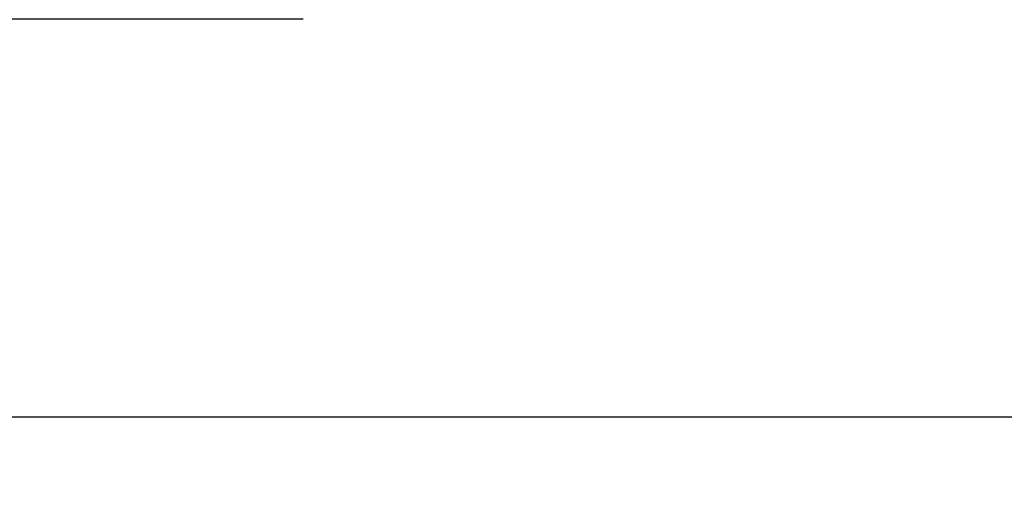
# Model space of a CAD drawing. Header units: millimetres. Extents: x 4 to 205, y 5 to 292.
# Tile 54 of 107: x 84 to 100, y 165 to 173. Entities that reach past the tile are written whole.
import ezdxf

# ---------------------------------------------------------------- set-up
doc = ezdxf.new("R2010")
doc.units = ezdxf.units.MM
doc.layers.add('1', color=7, linetype='CONTINUOUS')
doc.styles.add('DEFAULT', font='simplex.shx')
doc.dimstyles.get("Standard").update_dxf_attribs({"dimtxt": 0.18, "dimasz": 0.18, "dimexe": 0.18, "dimexo": 0.0625, "dimgap": 0.09, "dimtad": 0, "dimtih": 1, "dimtoh": 1, "dimdec": 4, "dimzin": 0, "dimdsep": 46, "dimtxsty": 'Standard', "dimcen": 0.09, "dimadec": 0, "dimazin": 0, "dimtfac": 1, "dimtdec": 4, "dimtofl": 0, "dimtmove": 0, "dimatfit": 3, "dimfxl": 1, "dimtolj": 1, "dimtzin": 0, "dimarcsym": 0})

# ---------------------------------------------------------------- blocks, each defined once
blk = doc.blocks.new('DimnDraft3D8')
at = {"layer": '1', "color": 27, "linetype": 'CONTINUOUS'}
blk.add_line((79.819028, 182.477034), (79.819028, 165.154522), dxfattribs=at)
at = {"layer": '1', "color": 152, "linetype": 'CONTINUOUS'}
for p, q in [((84.606004, 174.977034), (77.819028, 174.977034)), ((88.543582, 172.873306), (77.819028, 172.873306))]:
    blk.add_line(p, q, dxfattribs=at)
at = {"layer": '1', "color": 27, "linetype": 'CONTINUOUS'}
for points in [[(79.819028, 174.977034), (79.290047, 177.977032), (80.348009, 177.977036), (79.819028, 174.977034)], [(79.819028, 172.873306), (80.348009, 169.873308), (79.290047, 169.873304), (79.819028, 172.873306)]]:
    blk.add_solid(points, dxfattribs=at)
at = {"layer": '1', "color": 87, "linetype": 'CONTINUOUS', "insert": (79.319028, 165.829522), "char_height": 3, "attachment_point": 7, "rotation": 90, "line_spacing_factor": 1.204819, "style": 'DEFAULT'}
blk.add_mtext('\\W01.000;4 ', dxfattribs=at)

msp = doc.modelspace()

# ---------------------------------------------------------------- linework, layer by layer
at = {"layer": '1', "color": 251, "linetype": 'CONTINUOUS'}
msp.add_line((77.224, 166.426), (139.113, 166.426), dxfattribs=at)

# ---------------------------------------------------------------- dimensions: what is measured, and where the dimension line sits
at = {"layer": '1', "color": 27, "linetype": 'CONTINUOUS', "lineweight": -3}
dim = msp.add_linear_dim(base=(79.819, 174.977), p1=(88.544, 172.873), p2=(84.606, 174.977), angle=90, text='\\C87;4', dimstyle='Standard', override={"dimtxt": 3, "dimasz": 3, "dimexe": 2, "dimexo": 2.5, "dimgap": 1.5, "dimtad": 1, "dimtih": 0, "dimtoh": 0, "dimdec": 0, "dimzin": 8, "dimtxsty": 'DEFAULT', "dimsah": 1, "dimclrd": 27, "dimclre": 152, "dimclrt": 87, "dimtm": -0.005, "dimtdec": 2, "dimtofl": 1, "dimtmove": 0}, dxfattribs=at)
dim.commit()
dim.dimension.update_dxf_attribs({"geometry": 'DimnDraft3D8', "text_midpoint": (79.819, 166.49), "dimtype": 160})

doc.saveas('drawing.dxf')
